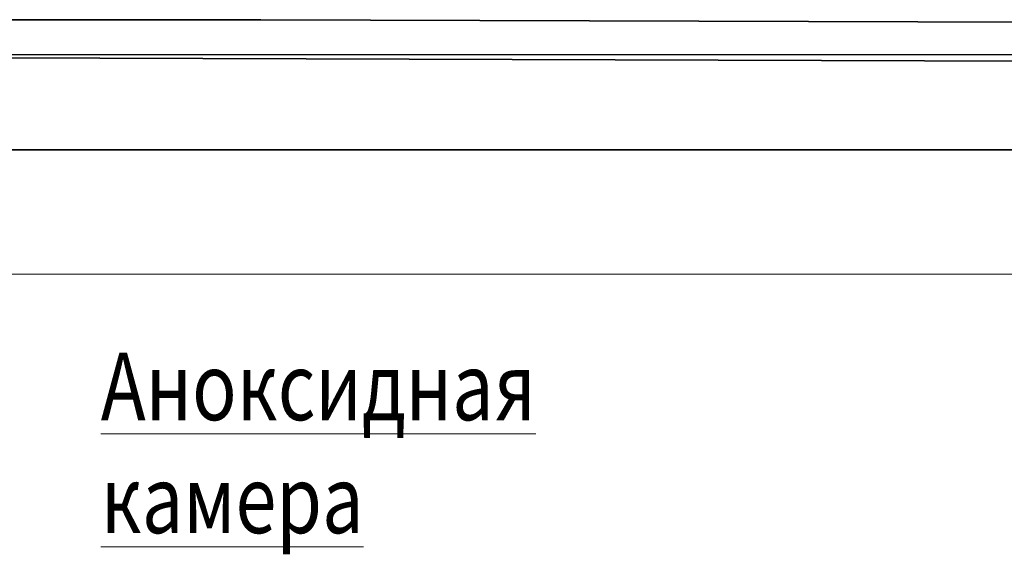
# Model space of a CAD drawing. Header units: metres. Extents: x 703769 to 722343, y 4313031 to 4317457.
# Tile 21 of 256: x 707642 to 707665, y 4313287 to 4313300. Entities that reach past the tile are written whole.
import ezdxf

# ---------------------------------------------------------------- set-up
doc = ezdxf.new("R2010")
doc.units = ezdxf.units.M
doc.header["$LTSCALE"] = 0.5
for name, color, linetype, lineweight in [('00回流污泥管', 4, 'Continuous', 9), ('DUVAR', 7, 'Continuous', 25), ('文字', 3, 'Continuous', 18), ('粗实线层', 7, 'Continuous', 35)]:
    doc.layers.add(name, color=color, linetype=linetype, lineweight=lineweight)
doc.styles.add('ZXF0', font='txt', dxfattribs={"width": 0.8})

# ---------------------------------------------------------------- blocks, each defined once
blk = doc.blocks.new('dawda')
at = {"color": 7}
for p, q in [((521040.5, 30973.4), (525540.5, 30973.4)), ((525540.5, 30973.4), (530041.6, 30958.4)), ((530041.6, 30809), (521040.5, 30839.5)), ((530041.6, 30473.4), (521040.5, 30473.4))]:
    blk.add_line(p, q, dxfattribs=at)
at = {"layer": '00回流污泥管', "color": 7}
blk.add_line((556340.4, 29996.6), (521768.8, 29996.6), dxfattribs=at)
at = {"layer": 'DUVAR', "color": 7, "lineweight": 30, "ltscale": 500}
blk.add_line((518284.5, 30839.5), (541322.7, 30839.5), dxfattribs=at)
at = {"layer": '文字', "color": 7, "linetype": 'ByBlock', "lineweight": 0, "ltscale": 0.01, "insert": (524926.9, 29696.5), "char_height": 260, "width": 2405.905, "attachment_point": 1, "style": 'ZXF0'}
blk.add_mtext('{\\fSimSun|b0|i0|c134|p49;\\LАноксидная камера}', dxfattribs=at)

msp = doc.modelspace()

# ---------------------------------------------------------------- block references
at = {"layer": '粗实线层', "xscale": 0.006, "yscale": 0.006, "zscale": 0.006}
msp.add_blockref('dawda', (704494.68, 4313113.888), dxfattribs=at)

doc.saveas('drawing.dxf')
